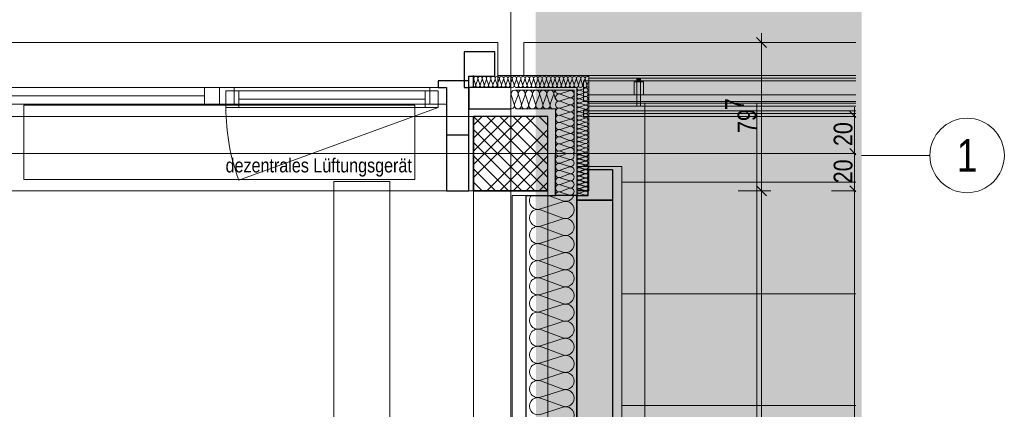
# Model space of a CAD drawing. Extents: x -620 to 300, y 62 to 1112.
# Tile 198 of 200: x -14 to 92, y 972 to 1014. Entities that reach past the tile are written whole.
import ezdxf
from ezdxf.enums import TextEntityAlignment as Align
from ezdxf.lldxf.tags import DXFTag

# ---------------------------------------------------------------- set-up
doc = ezdxf.new("R2010")
doc.units = 0
doc.layers.get('0').update_dxf_attribs({"lineweight": 13})
for name, color, linetype, lineweight, true_color in [('30 -33 Aussenwände- 3 Aussenstützen', 7, 'Continuous', 50, 0x0000dd), ('30 -33 Aussenwände- 7 Fassade_ Elemente', 7, 'Continuous', 9, 0x00aacc), ('30 -34 Innenwände- 6 Elemente', 7, 'Continuous', 9, 0xff6633), ('30 -35 Decken- 1 Konstruktion-Träger- Stahlbeton', 7, 'Continuous', 13, 0x33aa00), ('30 -35 Decken- 1 Konstruktion-Träger- Stahlbeton -Ortbeton', 7, 'Continuous', 13, 0x33aa00), ('30 -36 Dächer- 3 Dachbeläge', 7, 'Continuous', 15, 0x9999ff), ('30 -36 Dächer- 4 Dachbekleidungen', 7, 'Continuous', 9, 0xccccff), ('60- 61 allgemeine Ausstattung- 4 Terrassen', 9, 'Continuous', 9, 0x808080), ('70 -72 Beschriftung- 1 Beschriftung allgemein', 7, 'Continuous', 9, 0xff6633), ('70 -76 Bemaßung- 2 Allgemein', 9, 'Continuous', 5, 0x808080), ('iwb_Layout Achsbezeichung', 1, 'Continuous', 13, 0xff0000), ('iwb_Layout BA_Markierung', 7, 'Continuous', 9, 0xbadcdc)]:
    doc.layers.add(name, color=color, linetype=linetype, lineweight=lineweight, true_color=true_color)
doc.layers.add('70 -71 Achsen- 1 Gebäudeachsen', color=7, linetype='STRICHPUNKT2-A06CPVM0L0', lineweight=18)
doc.styles.get("Standard").update_dxf_attribs({"font": 'ARIALN.TTF'})
tags = doc.linetypes.add('grob-A06CPVLVL0', pattern=[14, 3, -8, 3]).pattern_tags.tags
tags[8:9] = [DXFTag(74, 4), DXFTag(75, 0), DXFTag(340, '0'), DXFTag(46, 0.0), DXFTag(50, 0.0), DXFTag(44, 0.0), DXFTag(45, 0.0)]
tags[6:7] = [DXFTag(74, 4), DXFTag(75, 0), DXFTag(340, '0'), DXFTag(46, 0.0), DXFTag(50, 0.0), DXFTag(44, 0.0), DXFTag(45, 0.0)]
tags[4:5] = [DXFTag(74, 4), DXFTag(75, 0), DXFTag(340, '0'), DXFTag(46, 0.0), DXFTag(50, 0.0), DXFTag(44, 0.0), DXFTag(45, 0.0)]
tags = doc.linetypes.add('STRICHPUNKT2', pattern=[12.7, 6.35, -3.175, 0, -3.175]).pattern_tags.tags
tags[10:11] = [DXFTag(74, 4), DXFTag(75, 0), DXFTag(340, '0'), DXFTag(46, 0.0), DXFTag(50, 0.0), DXFTag(44, 0.0), DXFTag(45, 0.0)]
tags[8:9] = [DXFTag(74, 4), DXFTag(75, 0), DXFTag(340, '0'), DXFTag(46, 0.0), DXFTag(50, 0.0), DXFTag(44, 0.0), DXFTag(45, 0.0)]
tags[6:7] = [DXFTag(74, 4), DXFTag(75, 0), DXFTag(340, '0'), DXFTag(46, 0.0), DXFTag(50, 0.0), DXFTag(44, 0.0), DXFTag(45, 0.0)]
tags[4:5] = [DXFTag(74, 4), DXFTag(75, 0), DXFTag(340, '0'), DXFTag(46, 0.0), DXFTag(50, 0.0), DXFTag(44, 0.0), DXFTag(45, 0.0)]
tags = doc.linetypes.add('STRICHPUNKT2-A06CPVM0L0', pattern=[12.7, 6.35, -3.175, 0, -3.175]).pattern_tags.tags
tags[10:11] = [DXFTag(74, 4), DXFTag(75, 0), DXFTag(340, '0'), DXFTag(46, 0.0), DXFTag(50, 0.0), DXFTag(44, 0.0), DXFTag(45, 0.0)]
tags[8:9] = [DXFTag(74, 4), DXFTag(75, 0), DXFTag(340, '0'), DXFTag(46, 0.0), DXFTag(50, 0.0), DXFTag(44, 0.0), DXFTag(45, 0.0)]
tags[6:7] = [DXFTag(74, 4), DXFTag(75, 0), DXFTag(340, '0'), DXFTag(46, 0.0), DXFTag(50, 0.0), DXFTag(44, 0.0), DXFTag(45, 0.0)]
tags[4:5] = [DXFTag(74, 4), DXFTag(75, 0), DXFTag(340, '0'), DXFTag(46, 0.0), DXFTag(50, 0.0), DXFTag(44, 0.0), DXFTag(45, 0.0)]

# ---------------------------------------------------------------- blocks, each defined once
blk = doc.blocks.new('Polygon-A06CPVLPL0')
at = {"color": 0, "linetype": 'ByBlock', "lineweight": -2, "ltscale": 0.13}
blk.add_solid([(41.66, 86.61), (41.5, 1083.81), (76.5, 86.52), (76.5, 1083.81)], dxfattribs=at)
blk = doc.blocks.new('Referenz-A06CPVM1L0')
at = {"layer": '30 -33 Aussenwände- 3 Aussenstützen', "color": 0, "lineweight": 9}
for p, q in [((34.82, 1003.61), (42.82, 995.61)), ((41.41, 1003.61), (34.82, 997.03)), ((40, 1003.61), (34.82, 998.44)), ((38.58, 1003.61), (34.82, 999.86)), ((37.17, 1003.61), (34.82, 1001.27)), ((35.75, 1003.61), (34.82, 1002.68)), ((36.24, 1003.61), (42.82, 997.03)), ((37.65, 1003.61), (42.82, 998.44)), ((39.07, 1003.61), (42.82, 999.86)), ((40.48, 1003.61), (42.82, 1001.27)), ((41.89, 1003.61), (42.82, 1002.68)), ((34.82, 1002.2), (41.41, 995.61)), ((42.82, 1002.2), (36.24, 995.61)), ((34.82, 1000.79), (40, 995.61)), ((42.82, 1000.79), (37.65, 995.61)), ((38.82, 1000.61), (38.82, 998.61)), ((37.82, 999.61), (39.82, 999.61)), ((34.82, 999.37), (38.58, 995.61)), ((42.82, 999.37), (39.07, 995.61)), ((34.82, 997.96), (37.17, 995.61)), ((42.82, 997.96), (40.48, 995.61)), ((34.82, 996.54), (35.75, 995.61)), ((42.82, 996.54), (41.89, 995.61))]:
    blk.add_line(p, q, dxfattribs=at)
at = {"layer": '30 -33 Aussenwände- 3 Aussenstützen', "color": 0, "linetype": 'Continuous', "lineweight": 25, "ltscale": 0.25}
for p, q in [((42.82, 1003.61), (34.82, 1003.61)), ((34.82, 1003.61), (34.82, 995.61)), ((42.82, 995.61), (42.82, 1003.61)), ((34.82, 995.61), (42.82, 995.61))]:
    blk.add_line(p, q, dxfattribs=at)
at = {"layer": '30 -33 Aussenwände- 7 Fassade_ Elemente', "color": 0, "linetype": 'Continuous', "ltscale": 0.13}
for p, q in [((-124.78, 1011.55), (37.42, 1011.55)), ((37.42, 1011.55), (37.42, 1006.71)), ((40.22, 1011.55), (40.22, 1007.99)), ((75.88, 1011.55), (40.22, 1011.55)), ((37.42, 1007.99), (47.2, 1007.99)), ((40.22, 1007.99), (47.2, 1007.99)), ((47.2, 1007.99), (47.2, 1007.41)), ((47.2, 1007.99), (47.2, 995.61)), ((35.05, 1007.01), (34.86, 1007.61)), ((35.29, 1007.61), (35.07, 1007.01)), ((35.51, 1007.01), (35.32, 1007.61)), ((35.51, 1007.01), (35.32, 1007.61)), ((35.75, 1007.61), (35.53, 1007.01)), ((35.75, 1007.61), (35.53, 1007.01)), ((35.97, 1007.01), (35.78, 1007.61)), ((36.21, 1007.61), (35.99, 1007.01)), ((36.43, 1007.01), (36.23, 1007.61)), ((36.67, 1007.61), (36.45, 1007.01)), ((36.89, 1007.01), (36.69, 1007.61)), ((37.13, 1007.61), (36.91, 1007.01)), ((37.35, 1007.01), (37.15, 1007.61)), ((37.59, 1007.61), (37.37, 1007.01)), ((37.81, 1007.01), (37.61, 1007.61)), ((38.05, 1007.61), (37.83, 1007.01)), ((38.27, 1007.01), (38.07, 1007.61)), ((38.51, 1007.61), (38.29, 1007.01)), ((38.73, 1007.01), (38.53, 1007.61)), ((38.97, 1007.61), (38.75, 1007.01)), ((39.19, 1007.01), (38.99, 1007.61)), ((39.43, 1007.61), (39.21, 1007.01)), ((39.65, 1007.01), (39.45, 1007.61)), ((39.89, 1007.61), (39.67, 1007.01)), ((40.1, 1007.01), (39.91, 1007.61)), ((40.35, 1007.61), (40.13, 1007.01)), ((40.56, 1007.01), (40.37, 1007.61)), ((40.81, 1007.61), (40.59, 1007.01)), ((41.02, 1007.01), (40.83, 1007.61)), ((41.27, 1007.61), (41.05, 1007.01)), ((41.48, 1007.01), (41.29, 1007.61)), ((41.73, 1007.61), (41.51, 1007.01)), ((41.94, 1007.01), (41.75, 1007.61)), ((42.19, 1007.61), (41.97, 1007.01)), ((42.4, 1007.01), (42.21, 1007.61)), ((42.65, 1007.61), (42.43, 1007.01)), ((42.86, 1007.01), (42.67, 1007.61)), ((43.11, 1007.61), (42.89, 1007.01)), ((43.32, 1007.01), (43.13, 1007.61)), ((43.57, 1007.61), (43.34, 1007.01)), ((43.78, 1007.01), (43.59, 1007.61)), ((44.03, 1007.61), (43.8, 1007.01)), ((44.24, 1007.01), (44.05, 1007.61)), ((44.49, 1007.61), (44.26, 1007.01)), ((44.7, 1007.01), (44.51, 1007.61)), ((44.95, 1007.61), (44.72, 1007.01)), ((45.16, 1007.01), (44.97, 1007.61)), ((45.4, 1007.61), (45.18, 1007.01)), ((45.62, 1007.01), (45.43, 1007.61)), ((45.86, 1007.61), (45.64, 1007.01)), ((46.08, 1007.01), (45.89, 1007.61)), ((46.08, 1007.01), (45.89, 1007.61)), ((46.32, 1007.61), (46.1, 1007.01)), ((46.32, 1007.61), (46.1, 1007.01)), ((46.54, 1007.01), (46.35, 1007.61)), ((46.54, 1007.01), (46.35, 1007.61)), ((46.78, 1007.61), (46.56, 1007.01)), ((46.62, 1007.41), (75.88, 1007.41)), ((47, 1007.01), (46.81, 1007.61)), ((47.02, 1007.01), (47.12, 1007.29)), ((47.2, 1007.41), (75.88, 1007.41)), ((7.52, 1006.71), (-16.88, 1006.71)), ((7.52, 1004.91), (7.52, 1006.71)), ((31.92, 1006.71), (7.52, 1006.71)), ((31.02, 1006.36), (8.22, 1006.36)), ((8.22, 1006.36), (8.22, 1004.56)), ((31.02, 1004.56), (31.02, 1006.36)), ((31.92, 1004.91), (31.92, 1006.71)), ((34.32, 1006.71), (34.32, 995.61)), ((37.42, 1006.71), (34.32, 1006.71)), ((39.19, 1004.91), (38.87, 1005.91)), ((39.6, 1005.91), (39.23, 1004.91)), ((39.33, 1006.71), (45.92, 1006.71)), ((39.33, 1006.41), (45.62, 1006.41)), ((39.96, 1004.91), (39.64, 1005.91)), ((39.96, 1004.91), (39.64, 1005.91)), ((40.37, 1005.91), (40, 1004.91)), ((40.37, 1005.91), (40, 1004.91)), ((40.73, 1004.91), (40.4, 1005.91)), ((41.13, 1005.91), (40.76, 1004.91)), ((41.49, 1004.91), (41.17, 1005.91)), ((41.49, 1004.91), (41.17, 1005.91)), ((41.9, 1005.91), (41.53, 1004.91)), ((41.9, 1005.91), (41.53, 1004.91)), ((42.26, 1004.91), (41.94, 1005.91)), ((42.26, 1004.91), (41.94, 1005.91)), ((42.67, 1005.91), (42.29, 1004.91)), ((43.02, 1004.91), (42.7, 1005.91)), ((43.43, 1005.91), (43.06, 1004.91)), ((43.62, 1005.42), (43.47, 1005.91)), ((44.12, 1006.04), (45.12, 1006.36)), ((45.12, 1005.63), (44.12, 1006)), ((45.62, 1006.41), (45.62, 999.61)), ((45.92, 1006.71), (45.92, 999.61)), ((46.82, 1006.65), (46.22, 1006.43)), ((46.22, 1006.41), (46.82, 1006.21)), ((46.82, 1006.19), (46.22, 1005.97)), ((46.22, 1005.95), (46.82, 1005.75)), ((46.22, 1005.95), (46.82, 1005.75)), ((46.7, 1006.71), (46.82, 1006.67)), ((-16.88, 1004.91), (7.52, 1004.91)), ((7.52, 1004.91), (31.92, 1004.91)), ((44.12, 1005.27), (45.12, 1005.59)), ((44.12, 1005.27), (45.12, 1005.59)), ((45.12, 1004.86), (44.12, 1005.23)), ((45.12, 1004.86), (44.12, 1005.23)), ((44.12, 1004.5), (45.12, 1004.83)), ((46.82, 1005.73), (46.22, 1005.51)), ((46.82, 1005.73), (46.22, 1005.51)), ((46.22, 1005.49), (46.82, 1005.29)), ((46.22, 1005.49), (46.82, 1005.29)), ((46.82, 1005.27), (46.22, 1005.05)), ((46.22, 1005.03), (46.82, 1004.84)), ((46.82, 1004.81), (46.22, 1004.59)), ((8.22, 1004.56), (31.02, 1004.56)), ((39.32, 1004.41), (43.62, 1004.41)), ((43.62, 1004.41), (43.62, 999.61)), ((45.12, 1004.1), (44.12, 1004.47)), ((44.12, 1003.74), (45.12, 1004.06)), ((46.22, 1004.57), (46.82, 1004.38)), ((46.82, 1004.35), (46.22, 1004.13)), ((46.22, 1004.11), (46.82, 1003.92)), ((46.82, 1003.89), (46.22, 1003.67)), ((45.12, 1003.33), (44.12, 1003.7)), ((44.12, 1002.97), (45.12, 1003.29)), ((45.12, 1002.57), (44.12, 1002.94)), ((46.22, 1003.65), (46.82, 1003.46)), ((46.82, 1003.43), (46.22, 1003.21)), ((46.22, 1003.19), (46.82, 1003)), ((46.82, 1002.97), (46.22, 1002.75)), ((46.22, 1002.73), (46.82, 1002.54)), ((44.12, 1002.21), (45.12, 1002.53)), ((45.12, 1001.8), (44.12, 1002.17)), ((44.12, 1001.44), (45.12, 1001.76)), ((44.12, 1001.44), (45.12, 1001.76)), ((46.82, 1002.51), (46.22, 1002.29)), ((46.22, 1002.27), (46.82, 1002.08)), ((46.82, 1002.05), (46.22, 1001.83)), ((46.22, 1001.81), (46.82, 1001.62)), ((46.82, 1001.6), (46.22, 1001.37)), ((38.82, 1000.61), (38.82, 998.61)), ((38.82, 998.61), (38.82, 1000.61)), ((38.82, 1000.61), (38.82, 998.61)), ((45.12, 1001.03), (44.12, 1001.4)), ((45.12, 1001.03), (44.12, 1001.4)), ((44.12, 1000.67), (45.12, 1001)), ((44.12, 1000.67), (45.12, 1001)), ((45.12, 1000.27), (44.12, 1000.64)), ((46.22, 1001.35), (46.82, 1001.16)), ((46.82, 1001.14), (46.22, 1000.91)), ((46.22, 1000.89), (46.82, 1000.7)), ((46.82, 1000.68), (46.22, 1000.45)), ((37.82, 999.61), (39.82, 999.61)), ((39.82, 999.61), (37.82, 999.61)), ((39.82, 999.61), (37.82, 999.61)), ((44.12, 999.91), (45.12, 1000.23)), ((44.12, 999.87), (44.82, 999.61)), ((44.12, 999.35), (44.83, 999.61)), ((46.22, 1000.43), (46.82, 1000.24)), ((46.82, 1000.22), (46.22, 999.99)), ((46.22, 999.97), (46.82, 999.78)), ((46.82, 999.76), (46.22, 999.53)), ((46.22, 999.49), (46.54, 999.61)), ((46.22, 999.51), (46.82, 999.32)), ((44.12, 999.31), (45.12, 998.99)), ((45.12, 998.95), (44.12, 998.58)), ((44.12, 998.55), (45.12, 998.23)), ((44.12, 998.55), (45.12, 998.23)), ((46.22, 999.47), (46.82, 999.28)), ((46.82, 999.3), (46.22, 999.08)), ((46.82, 999.26), (46.22, 999.04)), ((46.22, 999.05), (46.82, 998.86)), ((46.22, 999.01), (46.82, 998.82)), ((46.22, 999.01), (46.82, 998.82)), ((46.82, 998.84), (46.22, 998.62)), ((46.82, 998.8), (46.22, 998.58)), ((46.82, 998.8), (46.22, 998.58)), ((46.22, 998.59), (46.82, 998.4)), ((46.22, 998.55), (46.82, 998.36)), ((46.22, 998.55), (46.82, 998.36)), ((45.12, 998.19), (44.12, 997.82)), ((45.12, 998.19), (44.12, 997.82)), ((44.12, 997.78), (45.12, 997.46)), ((44.12, 997.78), (45.12, 997.46)), ((45.12, 997.42), (44.12, 997.05)), ((50.76, 998.21), (45.92, 998.21)), ((45.92, 998.21), (45.92, 995.11)), ((46.82, 998.38), (46.22, 998.16)), ((46.82, 998.34), (46.22, 998.12)), ((46.22, 998.13), (46.82, 997.94)), ((46.22, 998.09), (46.82, 997.9)), ((46.82, 997.92), (46.22, 997.7)), ((46.82, 997.88), (46.22, 997.66)), ((46.22, 997.67), (46.82, 997.48)), ((46.22, 997.63), (46.82, 997.44)), ((46.82, 997.46), (46.22, 997.24)), ((46.82, 997.42), (46.22, 997.2)), ((50.76, 836.01), (50.76, 998.21)), ((44.12, 997.02), (45.12, 996.69)), ((45.12, 996.66), (44.12, 996.29)), ((45.12, 996.66), (44.12, 996.29)), ((46.22, 997.21), (46.82, 997.02)), ((46.22, 997.17), (46.82, 996.98)), ((46.82, 997), (46.22, 996.78)), ((46.82, 996.96), (46.22, 996.74)), ((46.22, 996.75), (46.82, 996.56)), ((46.22, 996.71), (46.82, 996.52)), ((46.82, 996.54), (46.22, 996.32)), ((46.82, 996.54), (46.22, 996.32)), ((46.82, 996.5), (46.22, 996.28)), ((34.32, 995.61), (-121.68, 995.61)), ((44.12, 996.25), (45.12, 995.93)), ((44.12, 996.25), (45.12, 995.93)), ((45.12, 995.89), (44.12, 995.52)), ((44.12, 995.48), (45.12, 995.16)), ((47.2, 995.61), (45.92, 995.61)), ((46.22, 996.3), (46.82, 996.1)), ((46.22, 996.3), (46.82, 996.1)), ((46.22, 996.25), (46.82, 996.06)), ((46.82, 996.08), (46.22, 995.86)), ((46.82, 996.04), (46.22, 995.82)), ((46.82, 996.04), (46.22, 995.82)), ((46.22, 995.84), (46.82, 995.64)), ((46.22, 995.8), (46.82, 995.6)), ((46.22, 995.8), (46.82, 995.6)), ((46.82, 995.58), (46.22, 995.36)), ((46.22, 995.34), (46.82, 995.14)), ((45.92, 995.11), (38.96, 995.11)), ((38.96, 995.11), (38.96, 839.11)), ((44.42, 994.44), (42.02, 993.67)), ((44.42, 994.53), (42.84, 995.11)), ((42.02, 993.58), (44.42, 992.69)), ((44.42, 992.6), (42.02, 991.83)), ((44.42, 992.6), (42.02, 991.83)), ((42.02, 991.74), (44.42, 990.85)), ((42.02, 991.74), (44.42, 990.85)), ((44.42, 990.76), (42.02, 989.99)), ((44.42, 990.76), (42.02, 989.99)), ((42.02, 989.9), (44.42, 989.01)), ((44.42, 988.92), (42.02, 988.15)), ((42.02, 988.06), (44.42, 987.17)), ((44.42, 987.08), (42.02, 986.31)), ((42.02, 986.22), (44.42, 985.33)), ((44.42, 985.24), (42.02, 984.47)), ((42.02, 984.38), (44.42, 983.5)), ((44.42, 983.41), (42.02, 982.63)), ((42.02, 982.54), (44.42, 981.66)), ((44.42, 981.57), (42.02, 980.8)), ((42.02, 980.71), (44.42, 979.82)), ((44.42, 979.73), (42.02, 978.96)), ((42.02, 978.87), (44.42, 977.98)), ((44.42, 977.89), (42.02, 977.12)), ((42.02, 977.03), (44.42, 976.14)), ((44.42, 976.05), (42.02, 975.28)), ((42.02, 975.19), (44.42, 974.3)), ((44.42, 974.21), (42.02, 973.44)), ((42.02, 973.35), (44.42, 972.46)), ((44.42, 972.37), (42.02, 971.6))]:
    blk.add_line(p, q, dxfattribs=at)
at = {"layer": '30 -33 Aussenwände- 7 Fassade_ Elemente', "color": 0, "linetype": 'Continuous', "lineweight": 25, "ltscale": 0.25}
for p, q in [((37.12, 1010.55), (33.82, 1010.55)), ((33.82, 1010.55), (33.82, 1006.71)), ((37.12, 1007.91), (37.12, 1010.55)), ((34.83, 1006.71), (34.83, 1007.99)), ((31.02, 1007.41), (31.02, 1006.71)), ((34.32, 1007.41), (31.02, 1007.41)), ((34.32, 1006.71), (34.32, 1007.91)), ((34.32, 1007.91), (37.12, 1007.91)), ((34.32, 1001.61), (34.32, 1007.41)), ((31.02, 1006.71), (31.92, 1006.71)), ((31.92, 1006.71), (31.92, 1001.61)), ((33.82, 1006.71), (34.32, 1006.71)), ((38.82, 1006.71), (34.32, 1006.71)), ((34.32, 1006.71), (34.32, 1004.41)), ((34.32, 1004.41), (38.82, 1004.41)), ((31.92, 1001.61), (34.32, 1001.61)), ((31.92, 1001.61), (31.92, 995.61)), ((34.32, 995.61), (34.32, 1001.61)), ((43.62, 995.11), (43.62, 999.61)), ((43.62, 995.11), (43.62, 999.61)), ((45.92, 999.61), (45.92, 834.61)), ((45.92, 999.61), (45.92, 995.11)), ((47.12, 995.11), (47.12, 997.91)), ((47.12, 997.91), (49.76, 997.91)), ((49.76, 997.91), (49.76, 994.61)), ((31.92, 995.61), (34.32, 995.61)), ((47.2, 995.61), (45.92, 995.61)), ((40.46, 839.11), (40.46, 995.11)), ((40.46, 995.11), (43.62, 995.11)), ((45.92, 995.11), (43.62, 995.11)), ((45.92, 995.11), (47.12, 995.11)), ((45.92, 994.61), (45.92, 995.11)), ((45.92, 839.61), (45.92, 994.61)), ((45.92, 994.61), (49.76, 994.61)), ((49.76, 994.61), (45.92, 994.61)), ((49.76, 994.61), (49.76, 839.61))]:
    blk.add_line(p, q, dxfattribs=at)
at = {"layer": '30 -33 Aussenwände- 7 Fassade_ Elemente', "color": 0, "linetype": 'Continuous', "lineweight": 18, "ltscale": 0.18}
for p, q in [((7.52, 1006.71), (5.92, 1006.71)), ((5.92, 1006.71), (5.92, 1004.91)), ((7.52, 1004.91), (7.52, 1006.71)), ((9.12, 1006.71), (7.52, 1006.71)), ((9.62, 1006.36), (8.22, 1006.36)), ((8.22, 1006.36), (8.22, 1004.56)), ((9.12, 1004.91), (9.12, 1006.71)), ((9.62, 1004.56), (9.62, 1006.36)), ((31.02, 1006.36), (29.62, 1006.36)), ((29.62, 1006.36), (29.62, 1004.56)), ((31.92, 1006.71), (30.12, 1006.71)), ((30.12, 1006.71), (30.12, 1004.91)), ((31.02, 1004.56), (31.02, 1006.36)), ((31.92, 1004.91), (31.92, 1006.71)), ((5.92, 1005.81), (-15.08, 1005.81)), ((5.92, 1004.91), (7.52, 1004.91)), ((7.52, 1004.91), (9.12, 1004.91)), ((9.62, 1005.46), (29.62, 1005.46)), ((30.12, 1004.91), (31.92, 1004.91)), ((8.22, 1004.56), (9.62, 1004.56)), ((29.62, 1004.56), (31.02, 1004.56))]:
    blk.add_line(p, q, dxfattribs=at)
at = {"layer": '30 -33 Aussenwände- 7 Fassade_ Elemente', "color": 0, "linetype": 'grob-A06CPVLVL0', "ltscale": 0.13}
for p, q in [((-13.48, 1004.81), (28.52, 1004.81)), ((-13.48, 996.81), (-13.48, 1004.81)), ((28.52, 1004.81), (28.52, 996.81)), ((31.02, 1004.56), (9.6, 996.77)), ((28.52, 996.81), (-13.48, 996.81))]:
    blk.add_line(p, q, dxfattribs=at)
at = {"layer": '30 -33 Aussenwände- 7 Fassade_ Elemente', "color": 0, "linetype": 'Continuous', "ltscale": 0.13}
for centre, major_axis, end_param in [((35.07, 1007.68), (0.219, -0.07), 3.765224), ((34.83, 1006.94), (-0.003, -0.23), 1.896254), ((35.29, 1006.94), (-0.219, 0.07), 3.764652), ((35.29, 1006.94), (-0.219, 0.07), 3.764652), ((35.53, 1007.68), (0.219, -0.07), 3.765224), ((35.53, 1007.68), (0.219, -0.07), 3.765224), ((35.75, 1006.94), (-0.219, 0.07), 3.764652), ((35.75, 1006.94), (-0.219, 0.07), 3.764652), ((35.99, 1007.68), (0.219, -0.07), 3.765224), ((36.21, 1006.94), (-0.219, 0.07), 3.764652), ((36.45, 1007.68), (0.219, -0.07), 3.765224), ((36.67, 1006.94), (-0.219, 0.07), 3.764652), ((36.91, 1007.68), (0.219, -0.07), 3.765224), ((37.13, 1006.94), (-0.219, 0.07), 3.764652), ((37.37, 1007.68), (0.219, -0.07), 3.765224), ((37.59, 1006.94), (-0.219, 0.07), 3.764652), ((37.83, 1007.68), (0.219, -0.07), 3.765224), ((38.05, 1006.94), (-0.219, 0.07), 3.764652), ((38.29, 1007.68), (0.219, -0.07), 3.765224), ((38.51, 1006.94), (-0.219, 0.07), 3.764652), ((38.75, 1007.68), (0.219, -0.07), 3.765224), ((38.97, 1006.94), (-0.219, 0.07), 3.764652), ((39.21, 1007.68), (0.219, -0.07), 3.765224), ((39.43, 1006.94), (-0.219, 0.07), 3.764652), ((39.67, 1007.68), (0.219, -0.07), 3.765224), ((39.89, 1006.94), (-0.219, 0.07), 3.764652), ((40.13, 1007.68), (0.219, -0.07), 3.765224), ((40.35, 1006.94), (-0.219, 0.07), 3.764652), ((40.59, 1007.68), (0.219, -0.07), 3.765224), ((40.81, 1006.94), (-0.219, 0.07), 3.764652), ((41.05, 1007.68), (0.219, -0.07), 3.765224), ((41.27, 1006.94), (-0.219, 0.07), 3.764652), ((41.51, 1007.68), (0.219, -0.07), 3.765224), ((41.72, 1006.94), (-0.219, 0.07), 3.764652), ((41.97, 1007.68), (0.219, -0.07), 3.765224), ((42.18, 1006.94), (-0.219, 0.07), 3.764652), ((42.43, 1007.68), (0.219, -0.07), 3.765224), ((42.64, 1006.94), (-0.219, 0.07), 3.764652), ((42.89, 1007.68), (0.219, -0.07), 3.765224), ((43.1, 1006.94), (-0.219, 0.07), 3.764652), ((43.35, 1007.68), (0.219, -0.07), 3.765224), ((43.56, 1006.94), (-0.219, 0.07), 3.764652), ((43.81, 1007.68), (0.219, -0.07), 3.765224), ((44.02, 1006.94), (-0.219, 0.07), 3.764652), ((44.27, 1007.68), (0.219, -0.07), 3.765224), ((44.48, 1006.94), (-0.219, 0.07), 3.764652), ((44.73, 1007.68), (0.219, -0.07), 3.765224), ((44.94, 1006.94), (-0.219, 0.07), 3.764652), ((45.19, 1007.68), (0.219, -0.07), 3.765224), ((45.4, 1006.94), (-0.219, 0.07), 3.764652), ((45.65, 1007.68), (0.219, -0.07), 3.765224), ((45.86, 1006.94), (-0.219, 0.07), 3.764652), ((45.86, 1006.94), (-0.219, 0.07), 1.254884), ((46.11, 1007.68), (0.219, -0.07), 3.765224), ((46.11, 1007.68), (-0.135, 0.186), 1.255075), ((46.11, 1007.68), (0.135, 0.186), 1.255075), ((45.86, 1006.94), (0.135, -0.186), 1.254884), ((46.32, 1006.94), (-0.219, 0.07), 3.764652), ((46.32, 1006.94), (-0.219, 0.07), 1.254884), ((46.11, 1007.68), (0.219, -0.07), 1.255075), ((46.57, 1007.68), (0.219, -0.07), 3.765224), ((46.57, 1007.68), (-0.135, 0.186), 1.255075), ((46.57, 1007.68), (0.135, 0.186), 1.255075), ((46.32, 1006.94), (0.135, -0.186), 1.254884), ((46.78, 1006.94), (-0.219, 0.07), 1.254884), ((46.57, 1007.68), (0.219, -0.07), 1.255075), ((47.02, 1007.68), (0.099, 0.207), 2.32715), ((46.78, 1006.94), (0.135, -0.186), 1.254884), ((47.24, 1006.94), (-0.219, 0.07), 1.349822), ((39.24, 1006.03), (0.364, -0.118), 3.765224), ((40, 1006.03), (0.364, -0.118), 3.765224), ((40, 1006.03), (0.364, -0.118), 3.765224), ((40.77, 1006.03), (0.364, -0.118), 3.765224), ((41.53, 1006.03), (0.364, -0.118), 3.765224), ((41.53, 1006.03), (-0.224, 0.31), 1.255075), ((41.53, 1006.03), (0.225, 0.31), 1.255075), ((41.53, 1006.03), (0.364, -0.118), 1.255075), ((42.3, 1006.03), (0.364, -0.118), 3.765224), ((42.3, 1006.03), (-0.224, 0.31), 1.255075), ((42.3, 1006.03), (0.225, 0.31), 1.255075), ((42.3, 1006.03), (0.364, -0.118), 1.255075), ((43.07, 1006.03), (-0.224, 0.31), 1.255075), ((43.07, 1006.03), (0.225, 0.31), 1.255075), ((43.07, 1006.03), (0.364, -0.118), 1.255075), ((43.83, 1006.03), (-0.208, 0.321), 1.307885), ((44.01, 1005.63), (0.117, 0.364), 3.764652), ((44.01, 1005.63), (0.117, 0.364), 3.764652), ((44.01, 1006.4), (-0.383, 0.005), 1.896254), ((45.24, 1005.99), (-0.117, -0.364), 3.765224), ((45.86, 1006.94), (-0.135, -0.186), 1.254884), ((46.15, 1006.65), (-0.22, 0.066), 2.172087), ((46.15, 1006.19), (-0.186, 0.135), 1.254884), ((46.15, 1005.73), (0.07, 0.219), 3.764652), ((46.15, 1005.73), (-0.186, 0.135), 1.254884), ((46.15, 1006.19), (0.07, 0.219), 1.254884), ((46.15, 1006.19), (-0.186, -0.135), 1.254884), ((46.15, 1005.73), (0.07, 0.219), 1.254884), ((46.32, 1006.94), (-0.135, -0.186), 1.254884), ((46.78, 1006.94), (-0.135, -0.186), 1.254884), ((46.89, 1006.89), (-0.07, -0.219), 0.990893), ((46.89, 1006.43), (0.186, 0.135), 1.255075), ((46.89, 1006.43), (-0.07, -0.219), 1.255075), ((46.89, 1005.97), (-0.07, -0.219), 3.765224), ((46.89, 1005.97), (0.186, 0.135), 1.255075), ((46.89, 1005.97), (-0.07, -0.219), 1.255075), ((46.89, 1006.43), (0.186, -0.135), 1.255075), ((46.89, 1005.97), (0.186, -0.135), 1.255075), ((38.83, 1004.8), (-0.006, -0.383), 1.896254), ((39.59, 1004.8), (-0.364, 0.118), 3.764652), ((39.59, 1004.8), (-0.364, 0.118), 3.764652), ((40.36, 1004.8), (-0.364, 0.118), 3.764652), ((40.36, 1004.8), (-0.364, 0.118), 3.764652), ((41.13, 1004.79), (-0.364, 0.118), 3.764652), ((41.13, 1004.79), (-0.364, 0.118), 1.254884), ((41.13, 1004.79), (0.224, -0.31), 1.254884), ((41.89, 1004.79), (-0.364, 0.118), 3.764652), ((41.89, 1004.79), (-0.364, 0.118), 1.254884), ((41.89, 1004.79), (0.224, -0.31), 1.254884), ((42.66, 1004.79), (-0.364, 0.118), 1.254884), ((42.66, 1004.79), (0.224, -0.31), 1.254884), ((43.42, 1004.79), (-0.364, 0.118), 2.429518), ((44.01, 1004.87), (0.117, 0.364), 3.764652), ((44.01, 1004.87), (0.117, 0.364), 3.764652), ((45.24, 1005.23), (-0.117, -0.364), 3.765224), ((45.24, 1005.23), (-0.117, -0.364), 3.765224), ((45.24, 1004.46), (-0.117, -0.364), 3.765224), ((46.15, 1005.27), (0.07, 0.219), 3.764652), ((46.15, 1005.27), (-0.186, 0.135), 1.254884), ((46.15, 1004.81), (0.07, 0.219), 3.764652), ((46.15, 1005.73), (-0.186, -0.135), 1.254884), ((46.15, 1005.27), (0.07, 0.219), 1.254884), ((46.15, 1005.27), (-0.186, -0.135), 1.254884), ((46.89, 1005.51), (-0.07, -0.219), 3.765224), ((46.89, 1005.51), (0.186, 0.135), 1.255075), ((46.89, 1005.51), (-0.07, -0.219), 1.255075), ((46.89, 1005.05), (-0.07, -0.219), 3.765224), ((46.89, 1004.59), (-0.07, -0.219), 3.765224), ((46.89, 1005.51), (0.186, -0.135), 1.255075), ((41.13, 1004.79), (-0.225, -0.31), 1.254884), ((41.89, 1004.79), (-0.225, -0.31), 1.254884), ((42.66, 1004.79), (-0.225, -0.31), 1.254884), ((44.01, 1004.1), (0.117, 0.364), 3.764652), ((44.01, 1003.34), (0.117, 0.364), 3.764652), ((45.24, 1003.7), (-0.117, -0.364), 3.765224), ((46.15, 1004.35), (0.07, 0.219), 3.764652), ((46.15, 1003.89), (0.07, 0.219), 3.764652), ((46.89, 1004.13), (-0.07, -0.219), 3.765224), ((46.89, 1003.67), (-0.07, -0.219), 3.765224), ((44.01, 1002.57), (0.117, 0.364), 3.764652), ((45.24, 1002.93), (-0.117, -0.364), 3.765224), ((46.15, 1003.43), (0.07, 0.219), 3.764652), ((46.15, 1002.97), (0.07, 0.219), 3.764652), ((46.15, 1002.51), (0.07, 0.219), 3.764652), ((46.89, 1003.22), (-0.07, -0.219), 3.765224), ((46.89, 1002.76), (-0.07, -0.219), 3.765224), ((44.01, 1001.8), (0.117, 0.364), 3.764652), ((44.01, 1001.8), (-0.31, 0.225), 1.254884), ((44.01, 1001.8), (0.117, 0.364), 1.254884), ((45.24, 1002.16), (-0.117, -0.364), 3.765224), ((45.24, 1001.4), (-0.117, -0.364), 3.765224), ((45.24, 1001.4), (0.31, 0.225), 1.255075), ((45.24, 1001.4), (0.31, -0.225), 1.255075), ((46.15, 1002.05), (0.07, 0.219), 3.764652), ((46.15, 1001.59), (0.07, 0.219), 3.764652), ((46.89, 1002.3), (-0.07, -0.219), 3.765224), ((46.89, 1001.84), (-0.07, -0.219), 3.765224), ((46.89, 1001.38), (-0.07, -0.219), 3.765224), ((44.01, 1001.04), (0.117, 0.364), 3.764652), ((44.01, 1001.04), (-0.31, 0.225), 1.254884), ((44.01, 1001.8), (-0.31, -0.225), 1.254884), ((44.01, 1001.04), (0.117, 0.364), 1.254884), ((44.01, 1001.04), (-0.31, -0.225), 1.254884), ((44.01, 1000.27), (0.117, 0.364), 1.254884), ((45.24, 1001.4), (-0.117, -0.364), 1.255075), ((45.24, 1000.63), (-0.117, -0.364), 3.765224), ((45.24, 1000.63), (0.31, 0.225), 1.255075), ((45.24, 1000.63), (0.31, -0.225), 1.255075), ((46.15, 1001.13), (0.07, 0.219), 3.764652), ((46.15, 1000.67), (0.07, 0.219), 3.764652), ((46.89, 1000.92), (-0.07, -0.219), 3.765224), ((46.89, 1000.46), (-0.07, -0.219), 3.765224), ((44.01, 1000.27), (-0.31, 0.225), 1.254884), ((44.01, 999.51), (0.117, 0.364), 1.598679), ((44.01, 999.72), (-0.369, -0.102), 1.613483), ((44.01, 1000.27), (-0.31, -0.225), 1.254884), ((45.24, 1000.63), (-0.117, -0.364), 1.255075), ((45.24, 999.87), (0.288, -0.252), 2.600578), ((45.24, 999.36), (-0.117, -0.364), 2.619647), ((46.15, 1000.21), (0.07, 0.219), 3.764652), ((46.15, 999.75), (0.07, 0.219), 3.764652), ((46.15, 999.29), (0.07, 0.219), 3.764652), ((46.15, 999.71), (-0.207, -0.1), 1.434048), ((46.15, 999.25), (0.07, 0.219), 1.254884), ((46.89, 1000), (-0.07, -0.219), 3.765224), ((46.89, 999.54), (-0.07, -0.219), 3.765224), ((46.89, 999.5), (-0.07, -0.219), 2.411197), ((44.01, 998.95), (-0.31, 0.225), 1.254884), ((44.01, 998.18), (0.117, 0.364), 3.764652), ((44.01, 998.95), (0.117, 0.364), 1.254884), ((44.01, 998.95), (-0.31, -0.225), 1.254884), ((44.01, 998.18), (0.117, 0.364), 1.254884), ((45.24, 998.59), (-0.117, -0.364), 3.765224), ((45.24, 998.59), (0.31, 0.225), 1.255075), ((45.24, 998.59), (0.31, -0.225), 1.255075), ((46.15, 999.25), (-0.186, 0.135), 1.254884), ((46.15, 998.83), (0.07, 0.219), 3.764652), ((46.15, 998.79), (0.07, 0.219), 3.764652), ((46.15, 998.79), (-0.186, 0.135), 1.254884), ((46.15, 998.37), (0.07, 0.219), 3.764652), ((46.15, 998.33), (0.07, 0.219), 3.764652), ((46.15, 998.33), (-0.186, 0.135), 1.254884), ((46.15, 999.25), (-0.186, -0.135), 1.254884), ((46.15, 998.79), (0.07, 0.219), 1.254884), ((46.15, 998.79), (-0.186, -0.135), 1.254884), ((46.15, 998.33), (0.07, 0.219), 1.254884), ((46.89, 999.08), (-0.07, -0.219), 3.765224), ((46.89, 999.04), (-0.07, -0.219), 3.765224), ((46.89, 999.04), (0.186, 0.135), 1.255075), ((46.89, 999.04), (-0.07, -0.219), 1.255075), ((46.89, 998.62), (-0.07, -0.219), 3.765224), ((46.89, 998.58), (-0.07, -0.219), 3.765224), ((46.89, 998.58), (0.186, 0.135), 1.255075), ((46.89, 998.58), (-0.07, -0.219), 1.255075), ((46.89, 999.04), (0.186, -0.135), 1.255075), ((46.89, 998.58), (0.186, -0.135), 1.255075), ((44.01, 998.18), (-0.31, 0.225), 1.254884), ((44.01, 997.42), (0.117, 0.364), 3.764652), ((44.01, 997.42), (-0.31, 0.225), 1.254884), ((44.01, 998.18), (-0.31, -0.225), 1.254884), ((44.01, 997.42), (0.117, 0.364), 1.254884), ((45.24, 998.59), (-0.117, -0.364), 1.255075), ((45.24, 997.82), (-0.117, -0.364), 3.765224), ((45.24, 997.82), (0.31, 0.225), 1.255075), ((45.24, 997.82), (-0.117, -0.364), 1.255075), ((45.24, 997.06), (-0.117, -0.364), 3.765224), ((45.24, 997.82), (0.31, -0.225), 1.255075), ((46.15, 997.91), (0.07, 0.219), 3.764652), ((46.15, 997.87), (0.07, 0.219), 3.764652), ((46.15, 997.46), (0.07, 0.219), 3.764652), ((46.15, 997.42), (0.07, 0.219), 3.764652), ((46.15, 998.33), (-0.186, -0.135), 1.254884), ((46.89, 998.16), (-0.07, -0.219), 3.765224), ((46.89, 998.12), (-0.07, -0.219), 3.765224), ((46.89, 997.7), (-0.07, -0.219), 3.765224), ((46.89, 997.66), (-0.07, -0.219), 3.765224), ((46.89, 997.24), (-0.07, -0.219), 3.765224), ((46.89, 997.2), (-0.07, -0.219), 3.765224), ((44.01, 996.65), (0.117, 0.364), 3.764652), ((44.01, 996.65), (0.117, 0.364), 3.764652), ((44.01, 997.42), (-0.31, -0.225), 1.254884), ((45.24, 996.29), (-0.117, -0.364), 3.765224), ((45.24, 996.29), (-0.117, -0.364), 3.765224), ((46.15, 997), (0.07, 0.219), 3.764652), ((46.15, 996.96), (0.07, 0.219), 3.764652), ((46.15, 996.54), (0.07, 0.219), 3.764652), ((46.15, 996.54), (0.07, 0.219), 3.764652), ((46.15, 996.5), (0.07, 0.219), 3.764652), ((46.15, 996.08), (0.07, 0.219), 3.764652), ((46.15, 996.08), (0.07, 0.219), 3.764652), ((46.89, 996.78), (-0.07, -0.219), 3.765224), ((46.89, 996.74), (-0.07, -0.219), 3.765224), ((46.89, 996.32), (-0.07, -0.219), 3.765224), ((46.89, 996.32), (-0.07, -0.219), 3.765224), ((46.89, 996.28), (-0.07, -0.219), 3.765224), ((44.01, 995.89), (0.117, 0.364), 3.764652), ((44.01, 995.89), (0.117, 0.364), 3.764652), ((44.01, 995.12), (0.117, 0.364), 1.896254), ((45.24, 995.53), (-0.117, -0.364), 3.765224), ((46.15, 996.04), (0.07, 0.219), 3.764652), ((46.15, 996.04), (0.07, 0.219), 3.764652), ((46.15, 995.58), (0.07, 0.219), 3.764652), ((46.15, 995.58), (0.07, 0.219), 3.764652), ((46.15, 995.62), (0.07, 0.219), 1.896254), ((46.15, 995.12), (0.07, 0.219), 1.896254), ((46.89, 995.86), (-0.07, -0.219), 3.765224), ((46.89, 995.82), (-0.07, -0.219), 3.765224), ((46.89, 995.82), (-0.07, -0.219), 3.765224), ((46.89, 995.36), (-0.07, -0.219), 3.765224), ((41.74, 994.54), (-0.717, 0.574), 2.557098), ((44.71, 995.4), (-0.282, -0.874), 1.563745), ((44.71, 993.56), (0.744, 0.539), 1.254884), ((41.74, 992.7), (0.282, 0.874), 3.765224), ((41.74, 992.7), (-0.744, 0.539), 1.255075), ((41.74, 992.7), (0.282, 0.874), 1.255075), ((44.71, 993.56), (0.744, -0.539), 1.254884), ((41.74, 992.7), (-0.744, -0.539), 1.255075), ((44.71, 993.56), (-0.282, -0.874), 1.254884), ((44.71, 991.72), (-0.282, -0.874), 3.764652), ((44.71, 991.72), (0.744, 0.539), 1.254884), ((44.71, 991.72), (0.744, -0.539), 1.254884), ((41.74, 990.86), (0.282, 0.874), 3.765224), ((41.74, 990.86), (-0.744, 0.539), 1.255075), ((41.74, 990.86), (0.282, 0.874), 1.255075), ((44.71, 991.72), (-0.282, -0.874), 1.254884), ((41.74, 989.02), (0.282, 0.874), 3.765224), ((41.74, 990.86), (-0.744, -0.539), 1.255075), ((44.71, 989.89), (-0.282, -0.874), 3.764652), ((44.71, 989.89), (0.744, 0.539), 1.254884), ((44.71, 989.89), (0.744, -0.539), 1.254884), ((44.71, 989.89), (-0.282, -0.874), 1.254884), ((44.71, 988.05), (-0.282, -0.874), 3.764652), ((41.74, 987.19), (0.282, 0.874), 3.765224), ((44.71, 986.21), (-0.282, -0.874), 3.764652), ((41.74, 985.35), (0.282, 0.874), 3.765224), ((44.71, 984.37), (-0.282, -0.874), 3.764652), ((41.74, 983.51), (0.282, 0.874), 3.765224), ((41.74, 981.67), (0.282, 0.874), 3.765224), ((44.71, 982.53), (-0.282, -0.874), 3.764652), ((44.71, 980.69), (-0.282, -0.874), 3.764652), ((41.74, 979.83), (0.282, 0.874), 3.765224), ((44.71, 978.85), (-0.282, -0.874), 3.764652), ((41.74, 977.99), (0.282, 0.874), 3.765224), ((44.71, 977.02), (-0.282, -0.874), 3.764652), ((41.74, 976.15), (0.282, 0.874), 3.765224), ((41.74, 974.32), (0.282, 0.874), 3.765224), ((44.71, 975.18), (-0.282, -0.874), 3.764652), ((44.71, 973.34), (-0.282, -0.874), 3.764652), ((41.74, 972.48), (0.282, 0.874), 3.765224), ((44.71, 971.5), (-0.282, -0.874), 3.764652)]:
    blk.add_ellipse(centre, major_axis=major_axis, ratio=1, start_param=0, end_param=end_param, dxfattribs=at)
at = {"layer": '30 -33 Aussenwände- 7 Fassade_ Elemente', "color": 0, "linetype": 'grob-A06CPVLVL0', "ltscale": 0.13}
blk.add_ellipse((31.02, 1004.56), major_axis=(-22.8, 0), ratio=1, start_param=0, end_param=0.349066, dxfattribs=at)
at = {"layer": '30 -34 Innenwände- 6 Elemente', "color": 0, "linetype": 'Continuous', "ltscale": 0.13}
for p, q in [((75.88, 1007.41), (46.62, 1007.41)), ((46.62, 1007.41), (46.62, 1005.21)), ((46.62, 1005.21), (75.88, 1005.21)), ((75.88, 1004.21), (46.62, 1004.21)), ((46.62, 1004.21), (46.62, 1003.61)), ((46.62, 1003.61), (75.88, 1003.61))]:
    blk.add_line(p, q, dxfattribs=at)
at = {"layer": '30 -35 Decken- 1 Konstruktion-Träger- Stahlbeton', "color": 0, "linetype": 'grob-A06CPVLVL0', "lineweight": -2, "ltscale": 0.13}
for p, q in [((34.82, 1003.61), (-539.61, 1003.61)), ((34.82, 995.61), (-539.61, 995.61)), ((34.82, 778.61), (34.82, 995.61)), ((42.82, 778.61), (42.82, 995.61))]:
    blk.add_line(p, q, dxfattribs=at)
at = {"layer": '30 -35 Decken- 1 Konstruktion-Träger- Stahlbeton', "color": 0, "lineweight": 35}
for q in [(34.82, 1003.61), (42.82, 995.61)]:
    blk.add_line((34.82, 995.61), q, dxfattribs=at)
at = {"layer": '30 -35 Decken- 1 Konstruktion-Träger- Stahlbeton -Ortbeton', "color": 0, "linetype": 'Continuous', "lineweight": -2, "ltscale": 0.13}
for p, q in [((19.82, 837.61), (19.82, 996.62)), ((19.82, 996.62), (25.82, 996.62)), ((25.82, 996.62), (25.82, 837.61))]:
    blk.add_line(p, q, dxfattribs=at)
at = {"layer": '30 -36 Dächer- 3 Dachbeläge', "color": 0, "linetype": 'Continuous', "ltscale": 0.15}
for p, q in [((47.22, 1008.01), (47.22, 1005.01)), ((75.88, 1008.01), (47.22, 1008.01)), ((47.22, 1005.01), (75.88, 1005.01))]:
    blk.add_line(p, q, dxfattribs=at)
at = {"layer": '30 -36 Dächer- 3 Dachbeläge', "color": 0, "lineweight": 9}
for p, q in [((52.37, 1007.71), (52.37, 1007.31)), ((52.37, 1007.31), (52.77, 1007.31)), ((52.77, 1007.31), (52.77, 1007.71))]:
    blk.add_line(p, q, dxfattribs=at)
at = {"layer": '30 -36 Dächer- 3 Dachbeläge', "color": 0, "lineweight": 0}
for points in [[(47.22, 1005.01), (47.22, 1008.01), (75.88, 1007.74)], [(75.88, 1007.74), (47.22, 1008.01), (75.88, 1008.01)], [(47.22, 1005.01), (75.88, 1007.74), (75.88, 1005.01)], [(52.77, 1007.31), (52.37, 1007.31), (52.77, 1007.71)], [(52.77, 1007.71), (52.37, 1007.31), (52.37, 1007.71)]]:
    blk.add_solid(points, dxfattribs=at)
at = {"layer": '30 -36 Dächer- 4 Dachbekleidungen', "color": 0, "linetype": 'Continuous', "ltscale": 0.13}
for p, q in [((47.22, 1007.71), (47.22, 1005.91)), ((75.88, 1007.71), (47.22, 1007.71)), ((52.07, 1005.91), (52.07, 1007.31)), ((52.07, 1007.31), (52.37, 1007.31)), ((52.37, 1005.91), (52.37, 1007.31)), ((52.37, 1007.31), (52.77, 1007.31)), ((52.77, 1007.31), (52.77, 1005.91)), ((53.07, 1007.31), (52.77, 1007.31)), ((53.07, 1005.91), (53.07, 1007.31)), ((47.22, 1005.91), (75.88, 1005.91)), ((52.37, 1005.91), (52.37, 1004.71)), ((52.77, 1004.71), (52.77, 1005.91)), ((47.22, 1004.71), (47.22, 1003.91)), ((75.88, 1004.71), (47.22, 1004.71)), ((47.22, 1003.91), (75.88, 1003.91)), ((52.37, 1004.71), (52.77, 1004.71))]:
    blk.add_line(p, q, dxfattribs=at)
at = {"layer": '60- 61 allgemeine Ausstattung- 4 Terrassen', "color": 0}
for p, q in [((75.88, 1005.01), (47.22, 1005.01)), ((47.22, 1005.01), (47.22, 998.21)), ((53.24, 786.55), (53.24, 1005.01)), ((65.24, 786.55), (65.24, 1005.01)), ((47.22, 998.21), (50.76, 998.21)), ((50.76, 998.21), (50.76, 786.55)), ((50.76, 996.55), (75.88, 996.55)), ((50.76, 984.55), (75.88, 984.55)), ((50.76, 972.55), (75.88, 972.55))]:
    blk.add_line(p, q, dxfattribs=at)
at = {"layer": '70 -71 Achsen- 1 Gebäudeachsen', "color": 0, "linetype": 'STRICHPUNKT2-A06CPVM0L0', "ltscale": 0.18}
for p, q in [((38.82, 1084.55), (38.82, 85.11)), ((-539.61, 999.61), (75.88, 999.61))]:
    blk.add_line(p, q, dxfattribs=at)
at = {"layer": '70 -72 Beschriftung- 1 Beschriftung allgemein', "color": 0, "linetype": 'Continuous', "ltscale": 0.13}
for p, q in [((38.82, 1003.61), (42.82, 1003.61)), ((42.82, 1003.61), (42.82, 995.61))]:
    blk.add_line(p, q, dxfattribs=at)
at = {"layer": '70 -76 Bemaßung- 2 Allgemein', "color": 0, "linetype": 'Continuous', "ltscale": 0.13}
for p, q in [((65.76, 1012.55), (65.76, 1010.49)), ((63.26, 1011.55), (66.76, 1011.55)), ((65.76, 996.67), (65.76, 1010.49)), ((75.76, 1004.61), (75.76, 1002.55)), ((73.26, 1003.61), (75.88, 1003.61)), ((75.76, 1000.67), (75.76, 1002.55)), ((75.76, 998.61), (75.76, 1000.67)), ((75.76, 1000.61), (75.76, 998.55)), ((73.26, 999.61), (75.88, 999.61)), ((73.26, 999.61), (75.88, 999.61)), ((75.76, 996.67), (75.76, 998.55)), ((65.76, 994.61), (65.76, 996.67)), ((65.76, 996.61), (65.76, 994.55)), ((75.76, 994.61), (75.76, 996.67)), ((75.76, 996.61), (75.76, 994.55)), ((63.26, 995.61), (66.76, 995.61)), ((63.26, 995.61), (66.76, 995.61)), ((73.26, 995.61), (75.88, 995.61)), ((73.26, 995.61), (75.88, 995.61)), ((65.76, 843.17), (65.76, 994.55)), ((75.76, 839.67), (75.76, 994.55))]:
    blk.add_line(p, q, dxfattribs=at)
at = {"layer": '70 -76 Bemaßung- 2 Allgemein', "color": 0, "linetype": 'Continuous', "lineweight": 20, "ltscale": 0.2}
for p, q in [((65.23, 1012.08), (66.29, 1011.02)), ((75.23, 1004.14), (75.88, 1003.49)), ((75.88, 999.49), (75.23, 1000.14)), ((75.23, 1000.14), (75.88, 999.49)), ((66.29, 995.08), (65.23, 996.14)), ((65.23, 996.14), (66.29, 995.08)), ((75.88, 995.49), (75.23, 996.14)), ((75.23, 996.14), (75.88, 995.49))]:
    blk.add_line(p, q, dxfattribs=at)
at = {"layer": '30 -33 Aussenwände- 7 Fassade_ Elemente', "color": 0, "linetype": 'ByBlock', "ltscale": 0.13, "char_height": 0.0036, "attachment_point": 1, "rotation": 180}
for s, insert in [('{\\fArial Narrow;IFC_UUID}', (-7.38, 1000.35)), ('{\\fArial Narrow;instanceID}', (-7.38, 1000.35)), ('{\\fArial Narrow;instanceID}', (46.62, 1000.35)), ('{\\fArial Narrow;IFC_UUID}', (46.62, 1000.35))]:
    blk.add_mtext(s, dxfattribs=dict(at, insert=insert))
at = {"layer": '30 -33 Aussenwände- 7 Fassade_ Elemente', "color": 0, "linetype": 'Continuous', "ltscale": 0.13, "insert": (8.19, 999.1), "char_height": 1.5103, "attachment_point": 1}
blk.add_mtext('{\\fArial Narrow;dezentrales Lüftungsgerät}', dxfattribs=at)
at = {"layer": '70 -76 Bemaßung- 2 Allgemein', "color": 0, "linetype": 'Continuous', "ltscale": 0.13, "char_height": 2.0138, "attachment_point": 1, "rotation": 90}
for s, insert in [('{\\fArial Narrow;7}', (61.85, 1004.28)), ('{\\fArial Narrow;79}', (63.19, 1001.82)), ('{\\fArial Narrow;20}', (73.51, 1000.42)), ('{\\fArial Narrow;20}', (73.51, 996.42))]:
    blk.add_mtext(s, dxfattribs=dict(at, insert=insert))

msp = doc.modelspace()

# ---------------------------------------------------------------- linework, layer by layer
at = {"layer": 'iwb_Layout Achsbezeichung', "linetype": 'STRICHPUNKT2', "lineweight": 13, "ltscale": 0.39}
msp.add_line((76.5, 999.41), (83.84, 999.41), dxfattribs=at)
at = {"layer": 'iwb_Layout Achsbezeichung', "ltscale": 0.39, "extrusion": (0, 0, -1)}
msp.add_circle((-87.84, 999.41), 4, dxfattribs=at)

# ---------------------------------------------------------------- block references
at = {"color": 8, "lineweight": 13, "ltscale": 0.13, "true_color": 0x808080}
msp.add_blockref('Referenz-A06CPVM1L0', (0, 0), dxfattribs=at)
at = {"layer": 'iwb_Layout BA_Markierung', "ltscale": 0.13}
msp.add_blockref('Polygon-A06CPVLPL0', (0, 0), dxfattribs=at)

# ---------------------------------------------------------------- texts
at = {"layer": 'iwb_Layout Achsbezeichung', "ltscale": 0.39}
msp.add_text('1', height=3.5, dxfattribs=at).set_placement((87.84, 999.41), align=Align.MIDDLE_CENTER)

doc.saveas('drawing.dxf')
